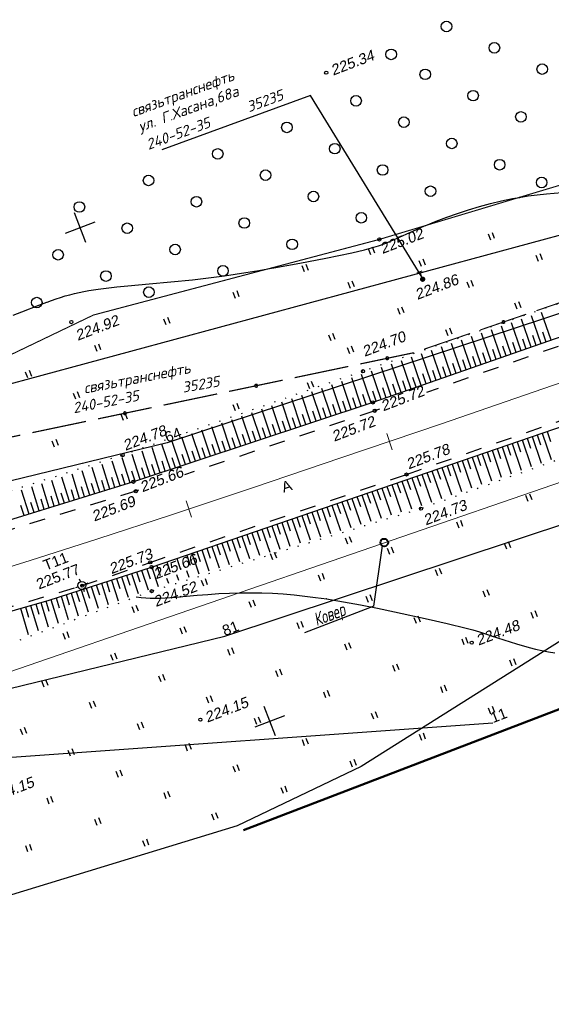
# Model space of a CAD drawing. Header units: millimetres. Extents: x -10 to 1169, y 1 to 1686.
# Tile 222 of 224: x 1046 to 1096, y 1526 to 1619. Entities that reach past the tile are written whole.
import ezdxf
from ezdxf.enums import TextEntityAlignment as Align
from ezdxf.lldxf.tags import DXFTag

# ---------------------------------------------------------------- set-up
doc = ezdxf.new("R2010")
doc.units = ezdxf.units.MM
for name, pattern in [('ADOT1', [1, 0, -1]), ('AHIDDEN1', [2, 0.5, -1.5]), ('AHIDDEN2', [3, 1.5, -1.5]), ('PHANTOM2', [1.25, 0.625, -0.125, 0.125, -0.125, 0.125, -0.125])]:
    doc.linetypes.add(name, pattern=pattern)
doc.layers.add('015', color=7, linetype='Continuous', lineweight=15)
doc.layers.add('СВЯЗЬ', color=170, linetype='Связь', lineweight=30)
for name, color, linetype in [('CONTURS', 7, 'Continuous'), ('COORDS', 7, 'Continuous'), ('GPR_PICK', 7, 'Continuous'), ('IZOLINES', 32, 'Continuous'), ('PDIGIT', 170, 'Continuous'), ('PICKETS', 7, 'Continuous'), ('STATIONS', 7, 'Continuous'), ('ОБЪЕКТЫ_АВТОДОРОГ', 7, 'Continuous'), ('УЧАСТКИ', 7, 'Continuous')]:
    doc.layers.add(name, color=color, linetype=linetype)
doc.styles.add('GPR', font='isocpeui.ttf', dxfattribs={"width": 0.8})
doc.styles.add('ITALICC', font='isocpeui.ttf', dxfattribs={"height": 2})
doc.styles.get("Standard").update_dxf_attribs({"font": 'arial.ttf'})
tags = doc.linetypes.add('газ', pattern='A,42.7,-5.08,["Г",Standard,S=2.54,R=0,X=-2.54,Y=-1.27],-3.81', length=51.59).pattern_tags.tags
tags[6] = DXFTag(74, 10)
doc.linetypes.add('Связь', pattern='A,12.5,[130,ltypeshp.shx,S=1,R=-30,X=0,Y=0.9],1,[130,ltypeshp.shx,S=1,R=-30,X=0,Y=0.9],1,[130,ltypeshp.shx,S=1,R=-30,X=0,Y=0.9],4.5', length=19)

# ---------------------------------------------------------------- blocks, each defined once
blk = doc.blocks.new('401')
at = {"layer": 'CONTURS'}
for p, q in [((0, 0), (0, 1.2)), ((0.8, 0), (0.8, 1.2))]:
    blk.add_line(p, q, dxfattribs=at)
blk = doc.blocks.new('372')
at = {"layer": 'CONTURS'}
blk.add_circle((0, 0), 1, dxfattribs=at)
blk = doc.blocks.new('119_2')
at = {"layer": 'CONTURS'}
for p, q in [((-0.5, 1.5), (0.5, 1.5)), ((0, 0), (0, 1.5))]:
    blk.add_line(p, q, dxfattribs=at)
at = {"layer": 'CONTURS', "const_width": 0.5}
blk.add_lwpolyline([(-0.25, 0, 1), (0.25, 0, 1)], format="xyb", close=True, dxfattribs=at)
blk = doc.blocks.new('5_1')
at = {"layer": 'STATIONS', "color": 7, "linetype": 'Continuous'}
for p, q in [((-0.78, 0), (-1.28, 0)), ((0.01, 0.77), (0.01, 1.26)), ((0.79, 0), (1.3, 0)), ((0.01, -0.77), (0.01, -1.26))]:
    blk.add_line(p, q, dxfattribs=at)
blk.add_circle((0, 0), 0.75, dxfattribs=at)
for p in [(0, 0), (0.76, 0)]:
    blk.add_point(p, dxfattribs=at)
blk = doc.blocks.new('133')
at = {"layer": 'CONTURS', "color": 7, "linetype": 'Continuous', "const_width": 0.2}
for points in [[(-11, 0), (-2, 0)], [(0, 0), (9, 0)]]:
    blk.add_lwpolyline(points, dxfattribs=at)
at = {"layer": 'CONTURS', "color": 7, "linetype": 'Continuous', "const_width": 0.5}
blk.add_lwpolyline([(-6.79, 0, 1), (-6.29, 0, 1)], format="xyb", close=True, dxfattribs=at)
blk = doc.blocks.new('пкк')
at = {"layer": 'ОБЪЕКТЫ_АВТОДОРОГ', "lineweight": 15, "ltscale": 200}
blk.add_line((-0.011, -0.822), (-0.008, 0.805), dxfattribs=at)

msp = doc.modelspace()

# ---------------------------------------------------------------- linework, layer by layer
at = {"linetype": 'Continuous', "lineweight": 40}
msp.add_circle((1080.345, 1569.70447), 0.36213, dxfattribs=at)
at = {"layer": '015', "color": 0, "lineweight": 50}
msp.add_line((1067.04477, 1542.50336), (1153.40084, 1575.65235), dxfattribs=at)
at = {"layer": 'CONTURS', "lineweight": -2}
for p, q in [((1096.1176, 1588.8283), (1095.19741, 1591.46772)), ((1094.22912, 1588.16977), (1093.30698, 1590.81458)), ((1095.17336, 1588.49904), (1094.25218, 1591.14114)), ((1091.39641, 1587.18197), (1090.47147, 1589.83492)), ((1092.34065, 1587.51124), (1091.41662, 1590.16147)), ((1093.28489, 1587.8405), (1092.36179, 1590.48802)), ((1095.64548, 1588.66367), (1095.31627, 1589.60793)), ((1088.5637, 1586.19417), (1087.63621, 1588.85534)), ((1089.50794, 1586.52344), (1088.58125, 1589.18185)), ((1090.45218, 1586.85271), (1089.52634, 1589.50838)), ((1093.75701, 1588.00514), (1093.42778, 1588.94939)), ((1094.70124, 1588.3344), (1094.37202, 1589.27866)), ((1085.73099, 1585.20637), (1084.80167, 1587.87602)), ((1086.67523, 1585.53564), (1085.74637, 1588.20241)), ((1087.61946, 1585.86491), (1086.69123, 1588.52886)), ((1090.92429, 1587.01734), (1090.59509, 1587.9616)), ((1091.86853, 1587.34661), (1091.53931, 1588.29086)), ((1092.81277, 1587.67587), (1092.48354, 1588.62012)), ((1082.89828, 1584.21858), (1081.96954, 1586.89753)), ((1083.84252, 1584.54784), (1082.9131, 1587.22353)), ((1084.78675, 1584.87711), (1083.8572, 1587.54971)), ((1088.09158, 1586.02954), (1087.76251, 1586.97384)), ((1089.03582, 1586.35881), (1088.70668, 1587.30309)), ((1089.98006, 1586.68807), (1089.65088, 1587.63234)), ((1080.06557, 1583.23078), (1079.14552, 1585.92184)), ((1081.0098, 1583.56004), (1080.08524, 1586.24651)), ((1081.95404, 1583.88931), (1081.02678, 1586.57181)), ((1085.25887, 1585.04174), (1084.93024, 1585.9862)), ((1086.20311, 1585.37101), (1085.87427, 1586.31539)), ((1087.14735, 1585.70027), (1086.81836, 1586.64461)), ((1077.2222, 1582.27425), (1076.32959, 1584.94105)), ((1078.17137, 1582.58903), (1077.2701, 1585.26955)), ((1079.12053, 1582.90382), (1078.20877, 1585.59742)), ((1082.42616, 1584.05394), (1082.09903, 1584.99892)), ((1083.3704, 1584.38321), (1083.04256, 1585.32794)), ((1084.31463, 1584.71247), (1083.98632, 1585.65704)), ((1075.32388, 1581.64467), (1074.4453, 1584.28288)), ((1076.27304, 1581.95946), (1075.38785, 1584.61211)), ((1079.59305, 1583.0673), (1079.27098, 1584.01402)), ((1080.53769, 1583.39541), (1080.21322, 1584.34131)), ((1081.48192, 1583.72468), (1081.15586, 1584.67002)), ((1072.47639, 1580.70032), (1071.61506, 1583.29431)), ((1073.42555, 1581.0151), (1072.55875, 1583.62393)), ((1074.37472, 1581.32989), (1073.50221, 1583.95347)), ((1077.69679, 1582.43164), (1077.37873, 1583.37971)), ((1078.64595, 1582.74642), (1078.32629, 1583.69396)), ((1069.6289, 1579.75596), (1068.78325, 1582.30518)), ((1070.57806, 1580.07074), (1069.72726, 1582.63491)), ((1071.52723, 1580.38553), (1070.67121, 1582.96463)), ((1074.8493, 1581.48728), (1074.53353, 1582.43612)), ((1075.79846, 1581.80207), (1075.48221, 1582.75074)), ((1076.74762, 1582.11685), (1076.43065, 1583.06529)), ((1066.78141, 1578.8116), (1065.95112, 1581.31594)), ((1067.73058, 1579.12639), (1066.89515, 1581.64568)), ((1068.67974, 1579.44117), (1067.83921, 1581.97543)), ((1072.00181, 1580.54292), (1071.68674, 1581.49199)), ((1072.95097, 1580.85771), (1072.63575, 1581.80673)), ((1073.90013, 1581.1725), (1073.58469, 1582.12144)), ((1063.93393, 1577.86724), (1063.11936, 1580.32683)), ((1064.88309, 1578.18203), (1064.06318, 1580.6565)), ((1065.83225, 1578.49682), (1065.00712, 1580.98621)), ((1069.15432, 1579.59857), (1068.83949, 1580.54771)), ((1070.10348, 1579.91335), (1069.78859, 1580.86248)), ((1071.05265, 1580.22814), (1070.73768, 1581.17724)), ((1062.0356, 1577.23767), (1061.23232, 1579.66771)), ((1062.98476, 1577.55246), (1062.17571, 1579.99722)), ((1066.30683, 1578.65421), (1065.99217, 1579.60341)), ((1067.256, 1578.96899), (1066.94127, 1579.91818)), ((1068.20516, 1579.28378), (1067.89038, 1580.23294)), ((1093.37041, 1579.40418), (1094.23469, 1576.8879)), ((1093.84329, 1579.5666), (1094.16814, 1578.62084)), ((1094.31617, 1579.72903), (1095.17671, 1577.22363)), ((1094.78906, 1579.89146), (1095.1139, 1578.94569)), ((1095.26194, 1580.05389), (1096.11872, 1577.55936)), ((1095.73482, 1580.21631), (1096.05965, 1579.27054)), ((1059.18811, 1576.29331), (1058.40539, 1578.68029)), ((1060.13727, 1576.6081), (1059.34692, 1579.00915)), ((1061.08644, 1576.92289), (1060.28933, 1579.33833)), ((1063.45934, 1577.70985), (1063.14506, 1578.65918)), ((1064.40851, 1578.02464), (1064.09405, 1578.97391)), ((1065.35767, 1578.33942), (1065.04309, 1579.28865)), ((1090.53312, 1578.42961), (1091.40862, 1575.8807)), ((1091.006, 1578.59204), (1091.33085, 1577.64628)), ((1091.47888, 1578.75447), (1092.35065, 1576.21643)), ((1091.95177, 1578.91689), (1092.27662, 1577.97113)), ((1092.42465, 1579.07932), (1093.29267, 1576.55217)), ((1092.89753, 1579.24175), (1093.22238, 1578.29598)), ((1056.33866, 1575.35493), (1055.59084, 1577.70041)), ((1057.28979, 1575.66374), (1056.52699, 1578.0242)), ((1058.23895, 1575.97853), (1057.4652, 1578.3519)), ((1060.61186, 1576.76549), (1060.29883, 1577.71524)), ((1061.56102, 1577.08028), (1061.2474, 1578.02983)), ((1062.51018, 1577.39506), (1062.19616, 1578.34448)), ((1088.16871, 1577.61748), (1088.49356, 1576.67171)), ((1088.64159, 1577.7799), (1089.52457, 1575.20924)), ((1089.11447, 1577.94233), (1089.43933, 1576.99657)), ((1089.58736, 1578.10476), (1090.4666, 1575.54497)), ((1090.06024, 1578.26719), (1090.38509, 1577.32142)), ((1053.47328, 1574.46634), (1052.74662, 1576.79002)), ((1054.42841, 1574.76254), (1053.6963, 1577.094)), ((1055.38354, 1575.05874), (1054.64459, 1577.39753)), ((1057.76437, 1575.82114), (1057.45564, 1576.77228)), ((1058.71353, 1576.13592), (1058.40276, 1577.0864)), ((1059.66269, 1576.45071), (1059.35056, 1577.40075)), ((1085.33142, 1576.64291), (1085.65627, 1575.69715)), ((1085.8043, 1576.80534), (1086.69849, 1574.20204)), ((1086.27718, 1576.96777), (1086.60204, 1576.022)), ((1086.75006, 1577.13019), (1087.64052, 1574.53777)), ((1087.22295, 1577.29262), (1087.5478, 1576.34686)), ((1087.69583, 1577.45505), (1088.58255, 1574.8735)), ((1050.6079, 1573.57775), (1049.89318, 1575.87669)), ((1051.56303, 1573.87395), (1050.8448, 1576.18129)), ((1052.51815, 1574.17015), (1051.79602, 1576.48575)), ((1054.90597, 1574.91064), (1054.60554, 1575.86444)), ((1055.8611, 1575.20683), (1055.55858, 1576.15998)), ((1056.81422, 1575.50934), (1056.50858, 1576.46148)), ((1082.49413, 1575.66835), (1082.81898, 1574.72258)), ((1082.96701, 1575.83077), (1083.87241, 1573.19483)), ((1083.43989, 1575.9932), (1083.76474, 1575.04744)), ((1083.91277, 1576.15563), (1084.81444, 1573.53057)), ((1084.38565, 1576.31806), (1084.71051, 1575.37229)), ((1084.85854, 1576.48048), (1085.75646, 1573.8663)), ((1047.74252, 1572.68916), (1047.03701, 1574.96248)), ((1048.69765, 1572.98536), (1047.98921, 1575.26726)), ((1049.65277, 1573.28156), (1048.94128, 1575.572)), ((1052.04059, 1574.02205), (1051.74313, 1574.97678)), ((1052.99572, 1574.31825), (1052.69763, 1575.27278)), ((1053.95085, 1574.61444), (1053.65182, 1575.56869)), ((1079.65683, 1574.69378), (1079.98169, 1573.74802)), ((1080.12972, 1574.85621), (1081.00481, 1572.30851)), ((1080.6026, 1575.01864), (1080.92745, 1574.07287)), ((1081.07548, 1575.18107), (1081.96138, 1572.60191)), ((1081.54836, 1575.34349), (1081.87322, 1574.39773)), ((1082.02124, 1575.50592), (1082.91794, 1572.89532)), ((1046.78739, 1572.39297), (1046.08473, 1574.65767)), ((1048.22008, 1572.83726), (1047.92363, 1573.79231)), ((1049.17521, 1573.13346), (1048.87863, 1574.08847)), ((1050.13034, 1573.42966), (1049.83357, 1574.38461)), ((1051.08546, 1573.72585), (1050.78842, 1574.68072)), ((1077.29242, 1573.88165), (1078.1351, 1571.4283)), ((1077.76531, 1574.04407), (1078.09016, 1573.09831)), ((1078.23819, 1574.2065), (1079.09167, 1571.7217)), ((1078.71107, 1574.36893), (1079.03592, 1573.42316)), ((1079.18395, 1574.53136), (1080.04824, 1572.01511)), ((1046.30983, 1572.24487), (1046.01352, 1573.19996)), ((1047.26496, 1572.54107), (1046.96859, 1573.49614)), ((1074.45513, 1572.90708), (1075.26539, 1570.54809)), ((1074.92801, 1573.06951), (1075.25286, 1572.12374)), ((1075.4009, 1573.23194), (1076.22196, 1570.84149)), ((1075.87378, 1573.39436), (1076.19863, 1572.4486)), ((1076.34666, 1573.55679), (1077.17853, 1571.1349)), ((1076.81954, 1573.71922), (1077.14439, 1572.77345)), ((1071.61784, 1571.93252), (1072.39566, 1569.66787)), ((1072.09072, 1572.09495), (1072.41556, 1571.14918)), ((1072.5636, 1572.25737), (1073.35224, 1569.96128)), ((1073.03649, 1572.4198), (1073.36133, 1571.47403)), ((1073.50937, 1572.58223), (1074.30882, 1570.25468)), ((1073.98225, 1572.74465), (1074.3071, 1571.79889)), ((1069.25343, 1571.12038), (1069.57822, 1570.1746)), ((1069.72631, 1571.28281), (1070.48246, 1569.08104)), ((1070.19919, 1571.44524), (1070.52401, 1570.49946)), ((1070.67208, 1571.60766), (1071.43906, 1569.37446)), ((1071.14496, 1571.77009), (1071.46979, 1570.82432)), ((1066.41614, 1570.14582), (1066.74078, 1569.19998)), ((1066.88902, 1570.30824), (1067.61249, 1568.20075)), ((1067.3619, 1570.47067), (1067.68662, 1569.52486)), ((1067.83479, 1570.6331), (1068.56918, 1568.4942)), ((1068.30767, 1570.79553), (1068.63243, 1569.84973)), ((1068.78055, 1570.95795), (1069.52583, 1568.78762)), ((1063.57885, 1569.17125), (1063.90295, 1568.22523)), ((1064.05173, 1569.33368), (1064.74188, 1567.32027)), ((1064.52461, 1569.49611), (1064.84897, 1568.55017)), ((1064.99749, 1569.65853), (1065.69888, 1567.6138)), ((1065.47038, 1569.82096), (1065.7949, 1568.87509)), ((1065.94326, 1569.98339), (1066.65573, 1567.90729)), ((1060.74156, 1568.19669), (1061.06376, 1567.25002)), ((1061.68732, 1568.52154), (1062.01043, 1567.57518)), ((1062.1602, 1568.68397), (1062.82715, 1566.73298)), ((1062.63308, 1568.8464), (1062.95679, 1567.90024)), ((1063.10597, 1569.00883), (1063.78467, 1567.02668)), ((1058.37715, 1567.38455), (1058.98924, 1565.55585)), ((1058.85003, 1567.54698), (1059.16873, 1566.59912)), ((1059.79579, 1567.87183), (1060.11661, 1566.92469)), ((1055.04609, 1566.31028), (1055.3544, 1565.359)), ((1055.52196, 1566.46373), (1056.14645, 1564.54199)), ((1055.99783, 1566.61717), (1056.30782, 1565.66643)), ((1056.47371, 1566.77061), (1057.08791, 1564.8932)), ((1056.94958, 1566.92406), (1057.26183, 1565.97405)), ((1057.42545, 1567.0775), (1058.03066, 1565.2449)), ((1057.9013, 1567.23102), (1058.2168, 1566.2821)), ((1059.78666, 1566.33623), (1059.95063, 1565.85071)), ((1060.72335, 1566.69579), (1060.91042, 1566.14509)), ((1061.65913, 1567.05501), (1061.86914, 1566.43914)), ((1052.19085, 1565.38963), (1052.49501, 1564.43701)), ((1052.66672, 1565.54307), (1053.32442, 1563.48924)), ((1053.14259, 1565.69651), (1053.44823, 1564.74436)), ((1053.61847, 1565.84995), (1054.26516, 1563.84018)), ((1054.09434, 1566.0034), (1054.40129, 1565.05167)), ((1054.57021, 1566.15684), (1055.20569, 1564.19104)), ((1049.33561, 1564.46897), (1049.63175, 1563.51382)), ((1049.81148, 1564.62241), (1050.49545, 1562.43387)), ((1050.28736, 1564.77585), (1050.58712, 1563.82184)), ((1050.76323, 1564.9293), (1051.44026, 1562.78635)), ((1051.2391, 1565.08274), (1051.54141, 1564.12953)), ((1051.71498, 1565.23618), (1052.38298, 1563.13804)), ((1046.45858, 1563.61955), (1046.74112, 1562.6603)), ((1046.93911, 1563.75771), (1047.64575, 1561.3706)), ((1047.41964, 1563.89588), (1047.70545, 1562.93759)), ((1047.90017, 1564.03404), (1048.59434, 1561.72453)), ((1048.37995, 1564.17478), (1048.67084, 1563.21803)), ((1048.85974, 1564.31553), (1049.54738, 1562.08015)), ((1045.97804, 1563.48139), (1046.70016, 1561.01782))]:
    msp.add_line(p, q, dxfattribs=at)
at = {"layer": 'CONTURS', "color": 1, "linetype": 'газ', "lineweight": 15}
msp.add_line((1042.926, 1556.7808), (1124.29506, 1584.83743), dxfattribs=at)
at = {"layer": 'CONTURS', "lineweight": 25}
msp.add_line((1080.16007, 1569.39205), (1079.32186, 1563.67917), dxfattribs=at)
at = {"layer": 'CONTURS', "color": 0, "lineweight": -2}
msp.add_line((1079.36972, 1563.6729), (1072.807, 1561.1537), dxfattribs=at)
at = {"layer": 'CONTURS', "color": 1}
msp.add_lwpolyline([(1083.93067, 1594.77867), (1073.37268, 1611.97448), (1059.32421, 1606.85773)], dxfattribs=at)
at = {"layer": 'CONTURS', "linetype": 'AHIDDEN1', "const_width": 0.1}
msp.add_lwpolyline([(1127.99531, 1610.79404), (1103.25575, 1605.39561), (1079.88404, 1598.37033), (1052.86864, 1591.2196), (1034.16366, 1582.22954), (1018.83063, 1579.23155)], dxfattribs=at)
at = {"layer": 'CONTURS', "linetype": 'ADOT1'}
for points in [[(1127.12581, 1602.81551), (1103.96294, 1594.76068), (1078.33393, 1585.90593), (1055.6233, 1577.97329), (1033.11899, 1570.77003)], [(1131.98633, 1589.89949), (1106.82418, 1581.10934), (1083.81751, 1572.90988), (1058.36473, 1565.10288), (1038.00327, 1557.50751), (1014.52488, 1551.13965)]]:
    msp.add_lwpolyline(points, dxfattribs=at)
at = {"layer": 'CONTURS', "linetype": 'Continuous'}
for points in [[(1127.32464, 1599.55736), (1105.17267, 1591.98591), (1079.27209, 1582.95408), (1056.64639, 1575.45036), (1033.81528, 1568.37016)], [(1013.41544, 1553.70335), (1036.14036, 1560.65281), (1048.69984, 1564.26397), (1058.36837, 1567.38154), (1106.1958, 1583.80949), (1130.82975, 1592.15909)]]:
    msp.add_lwpolyline(points, dxfattribs=at)
at = {"layer": 'CONTURS', "linetype": 'AHIDDEN2'}
for points in [[(1017.98505, 1555.64818), (1051.81951, 1565.62604), (1058.23111, 1567.83121), (1082.44962, 1576.1413), (1106.10998, 1584.43209), (1130.46918, 1593.24071)], [(1105.48658, 1591.32045), (1105.26667, 1591.24434), (1084.35396, 1583.89173)], [(1079.89693, 1582.3247), (1079.44884, 1582.16715), (1061.47945, 1576.10841)], [(1057.14, 1574.64528), (1056.87605, 1574.55628), (1038.55081, 1568.91436)]]:
    msp.add_lwpolyline(points, dxfattribs=at)
at = {"layer": 'COORDS', "lineweight": -2}
for p, q in [((1052.16176, 1598.08564), (1051.08666, 1600.88638)), ((1050.22384, 1598.94846), (1053.02458, 1600.02356)), ((1070.08016, 1551.40662), (1069.00506, 1554.20736)), ((1068.14224, 1552.26944), (1070.94298, 1553.34454))]:
    msp.add_line(p, q, dxfattribs=at)
at = {"layer": 'IZOLINES'}
for points in [[(1045.29921, 1591.21366), (1046.10376, 1591.52032), (1047.70653, 1592.14998), (1048.48002, 1592.44501), (1048.4832, 1592.44619), (1048.4832, 1592.44619), (1048.4832, 1592.44619), (1048.48321, 1592.44619), (1048.48321, 1592.4462), (1048.48292, 1592.44643), (1048.91057, 1592.60147), (1049.34048, 1592.74997), (1049.77308, 1592.8902), (1050.20854, 1593.02101), (1050.6468, 1593.14176), (1051.08766, 1593.25227), (1051.5308, 1593.35285), (1051.97589, 1593.44412), (1052.42259, 1593.52686), (1053.31949, 1593.67016), (1054.08648, 1593.77315), (1054.07665, 1593.77252), (1055.09261, 1593.88802), (1056.11014, 1593.98812), (1058.14724, 1594.16581), (1060.18409, 1594.3459), (1062.21804, 1594.5539), (1063.23338, 1594.67248), (1064.24742, 1594.80146), (1065.26006, 1594.94064), (1067.28111, 1595.24674), (1068.48959, 1595.44514), (1069.85179, 1595.67967), (1069.91039, 1595.68998), (1069.91048, 1595.69), (1069.91889, 1595.69226), (1072.37867, 1596.13738), (1074.834, 1596.60597), (1076.05923, 1596.85248), (1077.28125, 1597.11391), (1078.49706, 1597.40129), (1079.14866, 1597.57463), (1079.80384, 1597.77307), (1079.81002, 1597.77512), (1079.81002, 1597.77512), (1079.81003, 1597.77512), (1079.81005, 1597.77513), (1079.80993, 1597.77437), (1080.33591, 1597.96366), (1080.32878, 1597.96129), (1080.7227, 1598.11985), (1081.50075, 1598.45966), (1083.04779, 1599.15971), (1084.1609, 1599.64408), (1084.25789, 1599.68495), (1084.2588, 1599.68533), (1084.26624, 1599.68757), (1085.2626, 1600.09406), (1086.26812, 1600.47674), (1087.28228, 1600.83524), (1088.30469, 1601.16867), (1089.335, 1601.47594), (1090.37284, 1601.75566), (1091.41777, 1602.00621), (1092.46924, 1602.22602), (1093.14897, 1602.35062), (1093.08906, 1602.33961), (1093.94603, 1602.47923), (1094.80605, 1602.5973), (1095.66843, 1602.69528), (1097.13483, 1602.81761)], [(1056.92034, 1564.56409), (1057.36567, 1564.51153), (1057.82219, 1564.47103), (1057.8271, 1564.47067), (1057.8271, 1564.47067), (1057.82711, 1564.47067), (1057.82711, 1564.47067), (1057.82638, 1564.46983), (1058.22689, 1564.44841), (1058.6187, 1564.44048), (1058.6155, 1564.44186), (1059.12487, 1564.44864), (1059.63365, 1564.47181), (1060.64942, 1564.54416), (1062.67833, 1564.72187), (1063.69332, 1564.80383), (1064.70925, 1564.87191), (1065.72608, 1564.92189), (1066.74356, 1564.95103), (1067.76123, 1564.95766), (1068.77859, 1564.94097), (1069.7951, 1564.90084), (1070.81024, 1564.83767), (1071.82359, 1564.7523), (1072.83479, 1564.64594), (1073.84362, 1564.52006), (1074.90835, 1564.36751), (1074.90151, 1564.36917), (1076.50886, 1564.10474), (1078.11048, 1563.80864), (1079.70742, 1563.48872), (1081.30103, 1563.15279), (1084.48254, 1562.45484), (1086.27701, 1562.04687), (1088.07884, 1561.60713), (1088.09265, 1561.60351), (1088.09265, 1561.60351), (1088.09237, 1561.60425), (1088.71809, 1561.43384), (1089.34022, 1561.25118), (1090.47476, 1560.88888), (1090.45677, 1560.8956), (1092.83549, 1560.12726), (1094.03712, 1559.78548), (1094.64262, 1559.63244), (1095.25133, 1559.49334), (1095.86314, 1559.36931), (1096.47779, 1559.26117)]]:
    msp.add_lwpolyline(points, dxfattribs=at)
at = {"layer": 'PICKETS', "color": 7, "lineweight": -2}
for centre in [(1074.86529, 1614.14019), (1079.88404, 1598.37033), (1083.97359, 1594.60907), (1050.78869, 1590.55114), (1078.33393, 1585.90593), (1079.27209, 1582.95408), (1079.44884, 1582.16715), (1055.6233, 1577.97329), (1082.44962, 1576.1413), (1056.64639, 1575.45036), (1056.87605, 1574.55628), (1083.81751, 1572.90988), (1058.23111, 1567.83121), (1058.36837, 1567.38154), (1051.81951, 1565.62604), (1058.36473, 1565.10288), (1088.61063, 1560.23363), (1062.97661, 1552.94619)]:
    msp.add_circle(centre, 0.15, dxfattribs=at)
at = {"layer": 'ОБЪЕКТЫ_АВТОДОРОГ', "color": 0, "linetype": 'PHANTOM2', "lineweight": 15, "ltscale": 200}
msp.add_lwpolyline([(1040.9815, 1566.17634), (1046.89357, 1568.01842), (1053.2938, 1570.06255), (1060.2546, 1572.33453), (1067.89716, 1574.87548), (1076.3549, 1577.73034), (1085.7612, 1580.94407), (1096.24948, 1584.56162), (1107.95314, 1588.62793), (1121.00558, 1593.18797), (1135.5402, 1598.28667)], dxfattribs=at)
at = {"layer": 'СВЯЗЬ', "color": 5, "linetype": 'Связь', "lineweight": 30}
msp.add_lwpolyline([(1140.17938, 1586.19975), (1135.18964, 1584.48787), (1078.1599, 1548.52569), (1066.45394, 1542.91172), (1027.16293, 1530.90976), (1015.71375, 1529.2217), (957.29678, 1536.35357), (952.16668, 1534.78451), (950.09809, 1528.67342), (940.49984, 1526.03079), (934.45956, 1528.92117), (931.89451, 1534.04127), (898.02976, 1533.2508), (861.27409, 1538.81666), (824.74606, 1550.10763), (804.72347, 1554.37155), (788.03299, 1555.34507), (752.03704, 1551.68887), (619.14119, 1544.95982), (587.69355, 1543.13491), (552.03439, 1543.13491)], dxfattribs=at)
at = {"layer": 'УЧАСТКИ', "color": 6, "linetype": 'Continuous', "lineweight": -2}
for p, q in [((1117.89143, 1604.46475), (1033.99818, 1581.69793)), ((1133.73691, 1603.52505), (1059.84157, 1579.13944)), ((1065.27603, 1560.85235), (1140.54434, 1585.79109)), ((1059.84157, 1579.13944), (966.85761, 1556.5035)), ((970.1651, 1537.64631), (1065.27603, 1560.85235)), ((1090.61097, 1552.61443), (1006.96922, 1546.63259))]:
    msp.add_line(p, q, dxfattribs=at)

# ---------------------------------------------------------------- block references
at = {"layer": 'CONTURS', "lineweight": -2, "yscale": 0.5}
for name, p, xscale, zscale, rotation in [('372', (1086.23254, 1618.50653), 0.5, 0.5, 21), ('372', (1090.75436, 1616.49329), 0.5, 0.5, 21), ('372', (1081.00402, 1615.87088), 0.5, 0.5, 21), ('372', (1095.27618, 1614.48004), 0.5, 0.5, 21), ('372', (1084.2193, 1613.98471), 0.5, 0.5, 21), ('372', (1077.68423, 1611.47613), 0.5, 0.5, 21), ('372', (1088.74112, 1611.97147), 0.5, 0.5, 21), ('372', (1082.20605, 1609.46289), 0.5, 0.5, 21), ('372', (1093.26293, 1609.95822), 0.5, 0.5, 21), ('372', (1071.14917, 1608.96756), 0.5, 0.5, 21), ('372', (1075.67099, 1606.95431), 0.5, 0.5, 21), ('372', (1086.72787, 1607.44965), 0.5, 0.5, 21), ('372', (1064.61411, 1606.45898), 0.5, 0.5, 21), ('372', (1080.19281, 1604.94107), 0.5, 0.5, 21), ('372', (1091.24969, 1605.4364), 0.5, 0.5, 21), ('372', (1058.07904, 1603.95041), 0.5, 0.5, 21), ('372', (1069.13593, 1604.44574), 0.5, 0.5, 21), ('372', (1084.71463, 1602.92783), 0.5, 0.5, 21), ('372', (1095.21934, 1603.7564), 0.5, 0.5, 21), ('372', (1073.65775, 1602.4325), 0.5, 0.5, 21), ('372', (1051.54398, 1601.44183), 0.5, 0.5, 21), ('372', (1062.60086, 1601.93716), 0.5, 0.5, 21), ('372', (1078.17957, 1600.41925), 0.5, 0.5, 21), ('372', (1056.0658, 1599.42859), 0.5, 0.5, 21), ('372', (1067.12268, 1599.92392), 0.5, 0.5, 21), ('401', (1090.40652, 1598.30454), 0.5, 0.5, 21), ('372', (1060.58762, 1597.41534), 0.5, 0.5, 21), ('372', (1071.6445, 1597.91068), 0.5, 0.5, 21), ('372', (1049.53074, 1596.92001), 0.5, 0.5, 21), ('401', (1079.0849, 1596.92008), 0.5, 0.5, 21), ('401', (1083.87146, 1595.79597), 0.5, 0.5, 21), ('401', (1094.92834, 1596.2913), 0.5, 0.5, 21), ('372', (1054.05256, 1594.90677), 0.5, 0.5, 21), ('372', (1065.10944, 1595.4021), 0.5, 0.5, 21), ('401', (1072.81457, 1595.30063), 0.5, 0.5, 21), ('119_2', (1083.97359, 1594.60907), 0.5, 0.5, 21), ('133', (1099.07667, 1593.12064), 0.5101941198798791, 0.510194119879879, 198.934165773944), ('401', (1077.16574, 1593.73197), 0.5, 0.5, 21), ('401', (1088.39327, 1593.78272), 0.5, 0.5, 21), ('372', (1058.10864, 1593.38622), 0.5, 0.5, 21), ('401', (1066.27951, 1592.79206), 0.5, 0.5, 21), ('372', (1047.51749, 1592.39819), 0.5, 0.5, 21), ('401', (1092.91509, 1591.76948), 0.5, 0.5, 21), ('401', (1081.85821, 1591.27415), 0.5, 0.5, 21), ('133', (1088.45972, 1589.47857), 0.5101941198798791, 0.510194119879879, 198.934165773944), ('401', (1059.74445, 1590.28348), 0.5, 0.5, 21), ('401', (1086.38003, 1589.2609), 0.5, 0.5, 21), ('401', (1075.32315, 1588.76557), 0.5, 0.5, 21), ('401', (1053.20938, 1587.77491), 0.5, 0.5, 21), ('133', (1076.95437, 1586.35837), 0.5755993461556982, 0.575599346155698, 191.840549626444), ('401', (1077.09782, 1587.56589), 0.5, 0.5, 21), ('401', (1046.67432, 1585.26633), 0.5, 0.5, 21), ('133', (1064.56063, 1583.76002), 0.5755993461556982, 0.575599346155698, 191.840549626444), ('401', (1073.3099, 1584.24375), 0.5, 0.5, 21), ('401', (1051.19614, 1583.25309), 0.5, 0.5, 21), ('133', (1052.16688, 1581.16168), 0.5755993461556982, 0.575599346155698, 191.840549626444), ('401', (1066.27925, 1582.16393), 0.5, 0.5, 21), ('401', (1055.71796, 1581.23984), 0.5, 0.5, 21), ('133', (1039.77314, 1578.56334), 0.5755993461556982, 0.575599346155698, 191.840549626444), ('401', (1049.1829, 1578.73127), 0.5, 0.5, 21), ('401', (1093.94976, 1573.58443), 0.5, 0.5, 21), ('401', (1087.41469, 1571.07585), 0.5, 0.5, 21), ('401', (1076.90694, 1569.55331), 0.5, 0.5, 21), ('401', (1080.87963, 1568.56727), 0.5, 0.5, 21), ('401', (1091.93651, 1569.06261), 0.5, 0.5, 21), ('401', (1069.82275, 1568.07194), 0.5, 0.5, 21), ('401', (1085.40145, 1566.55403), 0.5, 0.5, 21), ('401', (1074.34457, 1566.0587), 0.5, 0.5, 21), ('401', (1063.28768, 1565.56337), 0.5, 0.5, 21), ('401', (1078.86639, 1564.04545), 0.5, 0.5, 21), ('401', (1089.92327, 1564.54079), 0.5, 0.5, 21), ('401', (1056.75262, 1563.05479), 0.5, 0.5, 21), ('401', (1067.8095, 1563.55012), 0.5, 0.5, 21), ('401', (1083.38821, 1562.03221), 0.5, 0.5, 21), ('401', (1094.44509, 1562.52754), 0.5, 0.5, 21), ('401', (1061.27444, 1561.04155), 0.5, 0.5, 21), ('401', (1072.33132, 1561.53688), 0.5, 0.5, 21), ('401', (1050.21756, 1560.54622), 0.5, 0.5, 21), ('401', (1087.91003, 1560.01897), 0.5, 0.5, 21), ('401', (1076.85314, 1559.52364), 0.5, 0.5, 21), ('401', (1054.73938, 1558.53297), 0.5, 0.5, 21), ('401', (1065.79626, 1559.0283), 0.5, 0.5, 21), ('401', (1081.37496, 1557.51039), 0.5, 0.5, 21), ('401', (1092.43184, 1558.00572), 0.5, 0.5, 21), ('401', (1059.2612, 1556.51973), 0.5, 0.5, 21), ('401', (1070.31808, 1557.01506), 0.5, 0.5, 21), ('401', (1048.20432, 1556.0244), 0.5, 0.5, 21), ('401', (1085.89678, 1555.49715), 0.5, 0.5, 21), ('401', (1063.78302, 1554.50648), 0.5, 0.5, 21), ('401', (1074.8399, 1555.00182), 0.5, 0.5, 21), ('401', (1052.72613, 1554.01115), 0.5, 0.5, 21), ('401', (1079.36172, 1552.98857), 0.5, 0.5, 21), ('401', (1090.4186, 1553.4839), 0.5, 0.5, 21), ('401', (1057.24795, 1551.99791), 0.5, 0.5, 21), ('401', (1068.30484, 1552.49324), 0.5, 0.5, 21), ('401', (1046.19107, 1551.50258), 0.5, 0.5, 21), ('401', (1083.88354, 1550.97533), 0.5, 0.5, 21), ('401', (1061.76977, 1549.98466), 0.5, 0.5, 21), ('401', (1072.82666, 1550.48), 0.5, 0.5, 21), ('401', (1050.71289, 1549.48933), 0.5, 0.5, 21), ('401', (1066.29159, 1547.97142), 0.5, 0.5, 21), ('401', (1077.34847, 1548.46675), 0.5, 0.5, 21), ('401', (1055.23471, 1547.47609), 0.5, 0.5, 21), ('401', (1059.75653, 1545.46285), 0.5, 0.5, 21), ('401', (1070.81341, 1545.95818), 0.5, 0.5, 21), ('401', (1048.69965, 1544.96751), 0.5, 0.5, 21), ('401', (1064.27835, 1543.4496), 0.5, 0.5, 21), ('401', (1053.22147, 1542.95427), 0.5, 0.5, 21), ('401', (1057.74329, 1540.94103), 0.5, 0.5, 21), ('401', (1046.6864, 1540.44569), 0.5, 0.5, 21)]:
    msp.add_blockref(name, p, dxfattribs=dict(at, xscale=xscale, zscale=zscale, rotation=rotation))
at = {"layer": 'CONTURS', "xscale": 0.5, "yscale": 0.5, "zscale": 0.5, "rotation": 21}
msp.add_blockref('401', (1077.09782, 1587.56589), dxfattribs=at)
at = {"layer": 'STATIONS', "lineweight": -2, "xscale": 0.5, "yscale": 0.5, "zscale": 0.5, "rotation": 21}
msp.add_blockref('5_1', (1051.77781, 1565.64538), dxfattribs=at)
at = {"layer": 'ОБЪЕКТЫ_АВТОДОРОГ', "color": 0, "linetype": 'PHANTOM2', "lineweight": 15}
for p, rotation in [((1080.84828, 1579.26553), 18.86309088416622), ((1061.89516, 1572.87997), 18.39056738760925)]:
    msp.add_blockref('пкк', p, dxfattribs=dict(at, rotation=rotation))

# ---------------------------------------------------------------- texts
at = {"layer": 'CONTURS', "color": 1, "lineweight": -2, "style": 'ITALICC'}
for s, p in [('связьтранснефть', (1056.6486, 1609.93063)), ('ул. Г.Хасана,68а', (1057.31106, 1608.53554)), ('35235', (1067.57038, 1610.38743)), ('240-52-35', (1058.07123, 1606.83221))]:
    msp.add_text(s, height=1, rotation=20.136891, dxfattribs=at).set_placement(p)
at = {"layer": 'CONTURS', "lineweight": -2, "style": 'ITALICC'}
for s, rotation, p in [('связьтранснефть', 11.0504175, (1052.04555, 1583.77922)), ('35235', 9.8745947, (1061.34863, 1583.87403)), ('240-52-35', 11.0504175, (1051.02755, 1581.92277))]:
    msp.add_text(s, height=1, rotation=rotation, dxfattribs=at).set_placement(p)
at = {"layer": 'GPR_PICK', "style": 'GPR', "width": 0.7}
msp.add_text('Ковер', height=1.25, rotation=21, dxfattribs=at).set_placement((1075.37948, 1562.31962), align=Align.CENTER)
at = {"layer": 'PDIGIT', "color": 7, "lineweight": -2, "oblique": 10}
for s, p in [('225.34', (1075.51126, 1613.85259)), ('225.02', (1080.17318, 1596.9847)), ('224.86', (1083.48199, 1592.64679)), ('224.92', (1051.39248, 1588.7803)), ('224.70', (1078.49083, 1587.26083)), ('225.72', (1080.25045, 1582.10143)), ('225.72', (1075.61524, 1579.2315)), ('224.78', (1055.88234, 1578.36863)), ('225.78', (1082.65002, 1576.61115)), ('225.66', (1057.48414, 1574.44648)), ('225.69', (1052.94265, 1571.67935)), ('224.73', (1084.27047, 1571.31019)), ('225.73', (1054.57249, 1566.70756)), ('225.66', (1058.77747, 1566.21666)), ('224.52', (1058.76998, 1563.60039)), ('224.48', (1089.2566, 1559.94603)), ('224.15', (1063.62259, 1552.65859)), ('224.15', (1043.38072, 1545.10685))]:
    msp.add_text(s, height=1, rotation=21, dxfattribs=at).set_placement(p)
at = {"layer": 'STATIONS', "color": 7, "lineweight": -2}
for s, p in [('T11  ', (1048.35274, 1567.03369)), ('225.77', (1047.72222, 1565.25344))]:
    msp.add_text(s, height=1, rotation=21, dxfattribs=at).set_placement(p)
at = {"layer": 'ОБЪЕКТЫ_АВТОДОРОГ', "lineweight": -2}
msp.add_text('А', height=1, rotation=18.4409293, dxfattribs=at).set_placement((1070.84308, 1574.41555))
at = {"layer": 'УЧАСТКИ', "color": 6, "lineweight": -2}
for s, p in [('64', (1059.84157, 1579.13944)), ('81', (1065.27603, 1560.85235)), ('11', (1090.61097, 1552.61443))]:
    msp.add_text(s, height=1, rotation=21, dxfattribs=at).set_placement(p)

doc.saveas('drawing.dxf')
